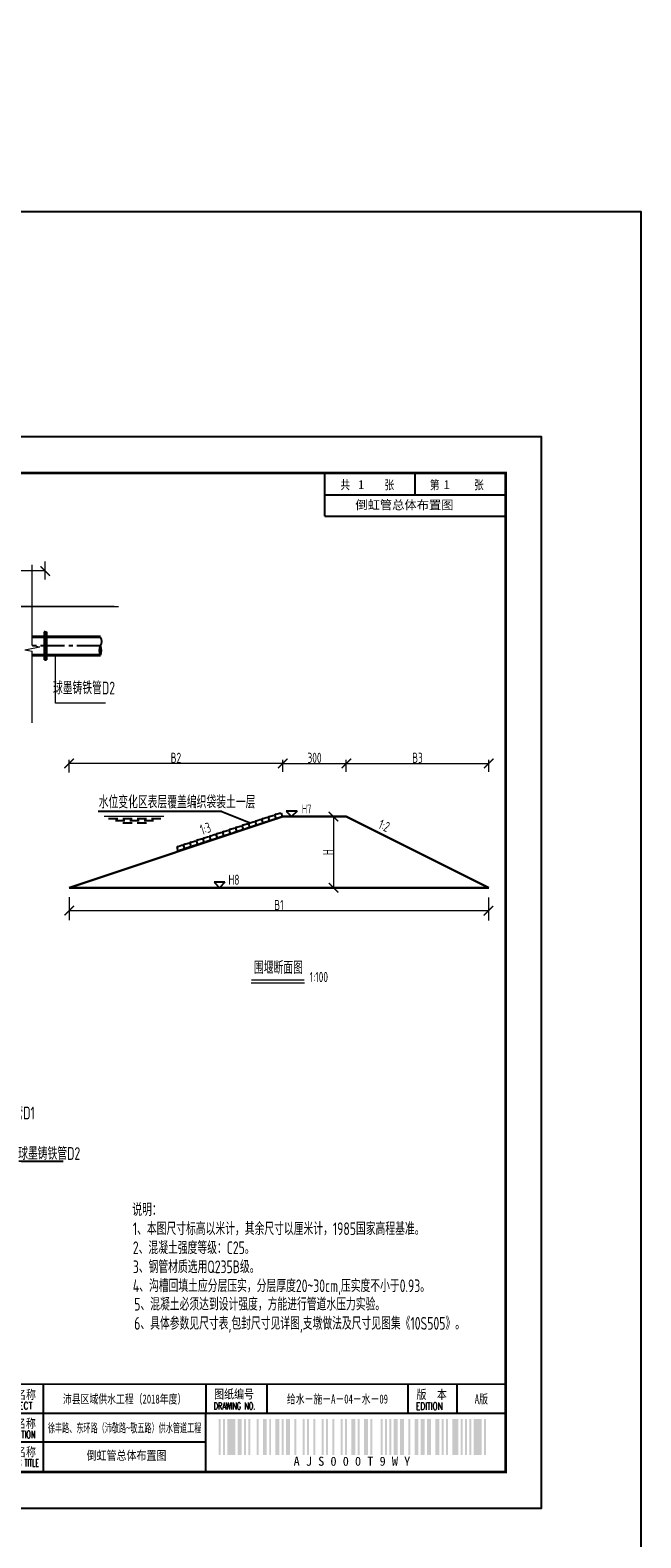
# Model space of a CAD drawing. Extents: x -493406 to 788281, y -294927 to -108123.
# Tile 9 of 9: x 455891 to 458292, y -289133 to -283196. Entities that reach past the tile are written whole.
import ezdxf
from ezdxf.enums import TextEntityAlignment as Align

# ---------------------------------------------------------------- set-up
doc = ezdxf.new("R2010")
doc.units = 0
for name, pattern in [('ACAD_ISO02W100', [15, 12, -3]), ('CENTER2', [28.575, 19.05, -3.175, 3.175, -3.175]), ('DASHED', [19.05, 12.7, -6.35])]:
    doc.linetypes.add(name, pattern=pattern)
for name, color, linetype in [('GPSCOMMON', 7, 'Continuous'), ('pp-com', 7, 'Continuous'), ('河底线', 5, 'DASHED'), ('管道中心线', 6, 'CENTER2')]:
    doc.layers.add(name, color=color, linetype=linetype)
for name, color, linetype, lineweight in [('建筑物', 2, 'Continuous', 60), ('标注', 4, 'Continuous', 13), ('河口线', 4, 'ACAD_ISO02W100', 70), ('管道', 1, 'Continuous', 25), ('细线', 7, 'Continuous', 20)]:
    doc.layers.add(name, color=color, linetype=linetype, lineweight=lineweight)
doc.styles.add('gpshz', font='tssdeng.shx', dxfattribs={"width": 0.7, "bigfont": 'tssdchn.shx'})
doc.styles.add('图签', font='txt', dxfattribs={"width": 0.66})
doc.styles.add('图签 1', font='romanc.shx', dxfattribs={"width": 0.8})
doc.styles.add('图签1', font='romanc.shx', dxfattribs={"width": 0.8})
doc.styles.add('宋体', font='txt')

# ---------------------------------------------------------------- blocks, each defined once
blk = doc.blocks.new('_ArchTick')
at = {"color": 0, "linetype": 'ByBlock', "const_width": 0.15}
blk.add_lwpolyline([(-0.5, -0.5), (0.5, 0.5)], dxfattribs=at)
blk = doc.blocks.new('*U69')
at = {"linetype": 'Continuous'}
h = blk.add_hatch(color=0, dxfattribs=at)
h.paths.add_polyline_path([(30.15, 24.21), (30.15, 23.67), (29.79, 23.67), (29.79, 25.06), (30.15, 25.06), (30.15, 24.58), (30.49, 24.58), (30.49, 25.94), (29.45, 25.94), (29.45, 22.84), (30.49, 22.84), (30.49, 24.21)])
h.paths.add_polyline_path([(30.83, 24.21), (30.83, 22.84), (32.1, 22.84), (32.1, 25.94), (31.17, 25.94), (31.17, 29.16), (31.76, 29.16), (31.76, 27.64), (32.1, 27.64), (32.1, 29.98), (30.83, 29.98), (30.83, 25.06), (31.76, 25.06), (31.76, 23.67), (31.17, 23.67), (31.17, 24.21)])
h.paths.add_polyline_path([(33.25, 25.94), (33.25, 23.67), (32.78, 23.67), (32.78, 29.16), (33.25, 29.16), (33.25, 27.64), (33.59, 27.64), (33.59, 29.98), (32.44, 29.98), (32.44, 22.84), (33.59, 22.84), (33.59, 25.94)])
h.paths.add_polyline_path([(35.22, 29.98), (33.93, 29.98), (33.93, 22.84), (35.22, 22.84), (35.22, 23.67), (34.27, 23.67), (34.27, 25.06), (35.22, 25.06), (35.22, 25.94), (34.27, 25.94), (34.27, 29.16), (35.22, 29.16)])
h.paths.add_polyline_path([(36.25, 24.21), (36.25, 23.67), (35.9, 23.67), (35.9, 25.06), (36.25, 25.06), (36.25, 24.58), (36.59, 24.58), (36.59, 25.94), (35.56, 25.94), (35.56, 22.84), (36.59, 22.84), (36.59, 24.21)])
at = {"color": 0}
for p, q in [((7, 287), (7, 187)), ((25, 287), (7, 287)), ((13, 287), (13, 187)), ((19, 287), (19, 187)), ((360, 275), (360, 287)), ((385, 281), (385, 287)), ((410, 275), (410, 287)), ((360, 281), (410, 281)), ((360, 275), (410, 275)), ((25, 262), (7, 262)), ((25, 237), (7, 237)), ((25, 212), (7, 212)), ((25, 187), (7, 187)), ((129, 10.34), (129, 34.34)), ((142.36, 10.34), (142.36, 34.34)), ((157, 10.34), (157, 34.34)), ((171, 10.34), (171, 34.34)), ((185, 10.34), (185, 34.34)), ((199, 10.34), (199, 34.34)), ((213, 10.34), (213, 34.34)), ((227, 10.34), (227, 34.34)), ((255, 10.34), (255, 34.34)), ((268, 10.34), (268, 34.34)), ((282, 10.34), (282, 34.34)), ((327, 34.34), (327, 26.34)), ((343.88, 34.34), (343.88, 26.34)), ((383.01, 26.34), (383.01, 34.34)), ((396.62, 26.34), (396.62, 34.34)), ((115, 26.34), (330, 26.34)), ((327, 26.34), (410, 26.34)), ((327, 10.34), (327, 26.34)), ((115, 18.34), (327, 18.34))]:
    blk.add_line(p, q, dxfattribs=at)
blk.add_lwpolyline([(0, 0), (420, 0), (420, 297), (0, 297)], close=True, dxfattribs=at)
for points, const_width in [([(410, 10), (410, 287), (25, 287), (25, 10), (410, 10)], 0.75), ([(25, 34.34), (410, 34.34)], 0.5), ([(115, 10.34), (115, 34.34)], 0.5), ([(241, 10.34), (241, 34.34)], 0.5), ([(327, 10.34), (327, 26.34)], 0.35), ([(327, 26.34), (410, 26.34)], 0.35)]:
    blk.add_lwpolyline(points, dxfattribs=dict(at, const_width=const_width))
at = {"color": 0, "linetype": 'Continuous', "const_width": 0.107}
blk.add_lwpolyline([(28, 21.34), (38, 21.34), (38, 31.34), (28, 31.34)], close=True, dxfattribs=at)
at = {"color": 0}
for points in [[(330.54, 14.73), (330.54, 24.73), (331.09, 14.73), (331.09, 24.73)], [(331.74, 14.73), (331.74, 24.73), (332.29, 14.73), (332.29, 24.73)], [(332.94, 14.73), (332.94, 24.73), (335.14, 14.73), (335.14, 24.73)], [(335.79, 14.73), (335.79, 24.73), (336.89, 14.73), (336.89, 24.73)], [(337.54, 14.73), (337.54, 24.73), (338.09, 14.73), (338.09, 24.73)], [(338.74, 14.73), (338.74, 24.73), (339.29, 14.73), (339.29, 24.73)], [(341.04, 14.73), (341.04, 24.73), (341.59, 14.73), (341.59, 24.73)], [(342.79, 14.73), (342.79, 24.73), (343.89, 14.73), (343.89, 24.73)], [(344.54, 14.73), (344.54, 24.73), (345.09, 14.73), (345.09, 24.73)], [(346.29, 14.73), (346.29, 24.73), (347.39, 14.73), (347.39, 24.73)], [(348.04, 14.73), (348.04, 24.73), (348.59, 14.73), (348.59, 24.73)], [(349.24, 14.73), (349.24, 24.73), (350.34, 14.73), (350.34, 24.73)], [(351.54, 14.73), (351.54, 24.73), (352.09, 14.73), (352.09, 24.73)], [(353.84, 14.73), (353.84, 24.73), (354.39, 14.73), (354.39, 24.73)], [(355.04, 14.73), (355.04, 24.73), (355.59, 14.73), (355.59, 24.73)], [(356.79, 14.73), (356.79, 24.73), (357.34, 14.73), (357.34, 24.73)], [(359.09, 14.73), (359.09, 24.73), (359.64, 14.73), (359.64, 24.73)], [(360.29, 14.73), (360.29, 24.73), (360.84, 14.73), (360.84, 24.73)], [(362.04, 14.73), (362.04, 24.73), (362.59, 14.73), (362.59, 24.73)], [(364.34, 14.73), (364.34, 24.73), (364.89, 14.73), (364.89, 24.73)], [(365.54, 14.73), (365.54, 24.73), (366.09, 14.73), (366.09, 24.73)], [(367.29, 14.73), (367.29, 24.73), (368.39, 14.73), (368.39, 24.73)], [(369.04, 14.73), (369.04, 24.73), (369.59, 14.73), (369.59, 24.73)], [(370.79, 14.73), (370.79, 24.73), (371.89, 14.73), (371.89, 24.73)], [(372.54, 14.73), (372.54, 24.73), (373.09, 14.73), (373.09, 24.73)], [(375.39, 14.73), (375.39, 24.73), (375.94, 14.73), (375.94, 24.73)], [(376.59, 14.73), (376.59, 24.73), (377.14, 14.73), (377.14, 24.73)], [(377.79, 14.73), (377.79, 24.73), (378.34, 14.73), (378.34, 24.73)], [(378.99, 14.73), (378.99, 24.73), (380.09, 14.73), (380.09, 24.73)], [(380.74, 14.73), (380.74, 24.73), (381.84, 14.73), (381.84, 24.73)], [(383.04, 14.73), (383.04, 24.73), (383.59, 14.73), (383.59, 24.73)], [(384.79, 14.73), (384.79, 24.73), (385.89, 14.73), (385.89, 24.73)], [(386.54, 14.73), (386.54, 24.73), (387.64, 14.73), (387.64, 24.73)], [(388.29, 14.73), (388.29, 24.73), (389.39, 14.73), (389.39, 24.73)], [(390.59, 14.73), (390.59, 24.73), (391.69, 14.73), (391.69, 24.73)], [(392.34, 14.73), (392.34, 24.73), (392.89, 14.73), (392.89, 24.73)], [(393.54, 14.73), (393.54, 24.73), (394.09, 14.73), (394.09, 24.73)], [(395.29, 14.73), (395.29, 24.73), (396.94, 14.73), (396.94, 24.73)], [(397.59, 14.73), (397.59, 24.73), (398.14, 14.73), (398.14, 24.73)], [(398.79, 14.73), (398.79, 24.73), (399.34, 14.73), (399.34, 24.73)], [(399.99, 14.73), (399.99, 24.73), (400.54, 14.73), (400.54, 24.73)], [(401.19, 14.73), (401.19, 24.73), (403.39, 14.73), (403.39, 24.73)], [(404.04, 14.73), (404.04, 24.73), (404.59, 14.73), (404.59, 24.73)], [(404.59, 14.73), (404.59, 24.73), (404.59, 14.73), (404.59, 24.73)], [(404.59, 14.73), (404.59, 24.73), (404.59, 14.73), (404.59, 24.73)], [(404.59, 14.73), (404.59, 24.73), (404.59, 14.73), (404.59, 24.73)], [(404.59, 14.73), (404.59, 24.73), (404.59, 14.73), (404.59, 24.73)], [(404.59, 14.73), (404.59, 24.73), (404.59, 14.73), (404.59, 24.73)], [(404.59, 14.73), (404.59, 24.73), (404.59, 14.73), (404.59, 24.73)], [(404.59, 14.73), (404.59, 24.73), (404.59, 14.73), (404.59, 24.73)], [(404.59, 14.73), (404.59, 24.73), (404.59, 14.73), (404.59, 24.73)], [(404.59, 14.73), (404.59, 24.73), (404.59, 14.73), (404.59, 24.73)], [(404.59, 14.73), (404.59, 24.73), (404.59, 14.73), (404.59, 24.73)], [(404.59, 14.73), (404.59, 24.73), (404.59, 14.73), (404.59, 24.73)], [(404.59, 14.73), (404.59, 24.73), (404.59, 14.73), (404.59, 24.73)], [(404.59, 14.73), (404.59, 24.73), (404.59, 14.73), (404.59, 24.73)], [(404.59, 14.73), (404.59, 24.73), (404.59, 14.73), (404.59, 24.73)], [(404.59, 14.73), (404.59, 24.73), (404.59, 14.73), (404.59, 24.73)], [(404.59, 14.73), (404.59, 24.73), (404.59, 14.73), (404.59, 24.73)], [(404.59, 14.73), (404.59, 24.73), (404.59, 14.73), (404.59, 24.73)]]:
    blk.add_solid(points, dxfattribs=at)
at = {"color": 0, "linetype": 'Continuous'}
for s, height, style, width, p in [('共       张', 2.5, '图签', 0.8, (364.26, 282.49)), ('第       张', 2.5, '图签', 0.8, (389.04, 282.49)), ('中国市政工程西北设计研究院有限公司', 4, '图签', 0.74, (40.74, 26.71)), ('设计总负责', 2.5, '图签', 0.67, (115.98, 30.39)), ('DES.MANAGER', 2, '图签1', 0.55, (116.1, 27.26)), ('APPROVED', 2, '图签 1', 0.75, (158.02, 27.38)), ('审    定', 2.5, '图签', 0.85, (157.92, 30.22)), ('设    计', 2.5, '图签', 0.85, (199.94, 30.25)), ('DESIGNED', 2, '图签 1', 0.78, (199.99, 27.38)), ('PROJECT NO.', 2, '图签 1', 0.6, (241.93, 27.38)), ('工程编号', 2.5, '图签', 0.85, (241.94, 30.2)), ('工程名称', 2.5, '图签', 0.85, (268.91, 30.22)), ('PROJECT', 2, '图签 1', 0.8, (269.68, 27.39)), ('DRAWING NO.', 2, '图签 1', 0.59, (329.18, 27.29)), ('图纸编号', 2.5, '图签', 0.85, (329.28, 30.36)), ('EDITION', 2, '图签 1', 0.75, (385.15, 27.26)), ('版  本', 2.5, '图签', 0.85, (385.33, 30.27)), ('设计负责', 2.5, '图签', 0.85, (115.98, 22.4)), ('审    核', 2.5, '图签', 0.85, (157.92, 22.21)), ('注册工程师', 2.5, '图签', 0.68, (200, 22.38)), ('图纸比例', 2.5, '图签', 0.85, (241.94, 22.31)), ('子项名称', 2.5, '图签', 0.85, (268.88, 22.24)), ('CSCEC AECOM CONSULTANTS CO.,LTD', 3, '图签', 1.07, (41.06, 21.47)), ('MASTER DES.', 2, '图签1', 0.57, (116.21, 19.2)), ('EXAMINED', 2, '图签 1', 0.79, (157.88, 19.46)), ('REG.ENGINEER', 2, '图签 1', 0.53, (199.98, 19.5)), ('SCALE', 2, '图签 1', 0.8, (244.22, 19.48)), ('SUBSECTION', 2, '图签 1', 0.64, (268.76, 19.39)), ('专业负责', 2.5, '图签', 0.85, (115.95, 14.38)), ('校    核', 2.5, '图签', 0.85, (158, 14.42)), ('注册建筑师', 2.5, '图签', 0.68, (200.02, 14.45)), ('出图日期', 2.5, '图签', 0.85, (241.87, 14.4)), ('图纸名称', 2.5, '图签', 0.85, (268.91, 14.33)), ('PROPERTY IN COPYRIGHT', 2, '图签 1', 0.8, (79.11, 12.55)), ('SPE.MANAGER', 2, '图签 1', 0.56, (115.81, 11.53)), ('CHECKED', 2, '图签 1', 0.85, (157.85, 11.55)), ('REG.ARCHITECT', 2, '图签 1', 0.5, (199.98, 11.52)), ('DATE', 2, '图签 1', 0.8, (244.61, 11.52)), ('DRAWING TITLE', 2, '图签 1', 0.5, (268.86, 11.53))]:
    blk.add_text(s, height=height, dxfattribs=dict(at, style=style, width=width)).set_placement(p)
at = {"color": 0, "linetype": 'Continuous', "style": '图签'}
for s, p in [('设计证书：', (27.85, 16.24)), ('版权所有', (89.96, 16.29)), ('咨询证书：', (27.76, 12.7))]:
    blk.add_text(s, height=2, dxfattribs=at).set_placement(p)
at = {"color": 0}
blk.add_text('A J S 0 0 0 T 9 W Y ', height=2.5, dxfattribs=at).set_placement((368.31, 14.23), align=Align.TOP_CENTER)
at = {"color": 0, "linetype": 'Continuous', "style": '图签', "flags": 8}
for tag, width, p, p2 in [('设计总负责', 0.611046, (130.25, 28.99), (141.11, 28.99)), ('工程名称', 2.988281, (283.25, 28.99), (325.75, 28.99)), ('图纸编号', 2.575163, (345.13, 28.99), (381.76, 28.99)), ('子项名称', 2.988281, (283.25, 20.99), (325.75, 20.99))]:
    blk.add_attdef(tag, text='', height=2.5, dxfattribs=dict(at, width=width)).set_placement(p, p2, align=Align.FIT)
at = {"color": 0, "linetype": 'Continuous', "ltscale": 0.055, "style": '图签', "flags": 8}
for tag, width, p, p2 in [('审定', 1.617188, (172.25, 28.99), (183.75, 28.99)), ('设计', 1.617188, (214.25, 28.99), (225.75, 28.99)), ('工程编号', 0.738284, (256.25, 28.99), (266.75, 28.99)), ('版本', 1.530605, (397.87, 28.99), (408.75, 28.99)), ('设计负责', 0.763807, (130.25, 20.99), (141.11, 20.99)), ('审核', 1.617188, (172.25, 20.99), (183.75, 20.99)), ('注册工程师', 0.646875, (214.25, 20.99), (225.75, 20.99)), ('图纸比例', 0.738284, (256.25, 20.99), (266.75, 20.99)), ('专业负责', 0.763807, (130.25, 12.65), (141.11, 12.65)), ('校核', 1.617188, (172.25, 12.65), (183.75, 12.65)), ('注册建筑师', 0.646875, (214.25, 12.65), (225.75, 12.65)), ('出图日期', 0.738284, (256.25, 12.65), (266.75, 12.65))]:
    blk.add_attdef(tag, text='', height=2.5, dxfattribs=dict(at, width=width)).set_placement(p, p2, align=Align.FIT)
at = {"color": 0, "linetype": 'Continuous', "style": '图签'}
for tag, p, width in [('设计证书', (43.26, 16.37), 1.55), ('咨询证书', (43.26, 12.88), 0.9)]:
    blk.add_attdef(tag, p, '', height=2, dxfattribs=dict(at, width=width))
at = {"color": 0, "linetype": 'Continuous', "style": '图签', "width": 0.85}
for tag, height, p in [('图纸名称_2_1', 2.2, (305.02, 15.12)), ('图纸名称_1_1', 2.5, (305.02, 13.35)), ('图纸名称_2_2', 2.2, (305.02, 11.51))]:
    blk.add_attdef(tag, text='', height=height, dxfattribs=at).set_placement(p, align=Align.CENTER)
blk = doc.blocks.new('20180504.1549202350')
at = {"layer": 'GPSCOMMON'}
for p, q in [((455950.3, -285565.53, -415.89), (455945.3, -285565.53, -415.89)), ((455945.3, -285565.53, -415.89), (455945.3, -285675.88, -415.89)), ((455950.3, -285565.53, -415.89), (455950.3, -285675.88, -415.89)), ((455950.3, -285585.53, -415.89), (455950.3, -285565.53, -415.89)), ((455950.3, -285565.53, -415.89), (455955.3, -285565.53, -415.89)), ((455955.3, -285565.53, -415.89), (455955.3, -285675.88, -415.89)), ((455950.3, -285675.88, -415.89), (455945.3, -285675.88, -415.89)), ((455950.3, -285675.88, -415.89), (455955.3, -285675.88, -415.89)), ((455846.44, -287650.2, -2016.35), (456020.81, -287650.2, -2016.35))]:
    blk.add_line(p, q, dxfattribs=at)
blk.add_lwpolyline([(451460.3, -283910.4), (458292.3, -283910.4), (458292.3, -294926.9), (451460.3, -294926.9)], close=True, dxfattribs=at)
for centre, radius, start, end in [((456138.16, -285603.08, -423.94), 33.94, 328.722091, 29.872061), ((456202.25, -285639.03, -423.94), 39.58, 152.411358, 206.233785), ((456135.32, -285638.24, -423.94), 36.36, 329.808647, 28.836497)]:
    blk.add_arc(centre, radius, start, end, dxfattribs=at)
at = {"layer": '建筑物', "lineweight": -3}
for p, q in [((456644.49, -286272.86), (456157.99, -286272.86)), ((456235.14, -286301.09), (456198.53, -286301.09)), ((456263.35, -286310.09), (456226.74, -286310.09)), ((456291.56, -286301.09), (456254.95, -286301.09)), ((456291.56, -286319.09), (456254.95, -286319.09)), ((456319.77, -286310.09), (456283.16, -286310.09)), ((456347.97, -286301.09), (456311.37, -286301.09)), ((456347.97, -286319.09), (456311.37, -286319.09)), ((456376.18, -286310.09), (456339.58, -286310.09)), ((456404.39, -286301.09), (456367.79, -286301.09)), ((456644.49, -286272.86), (456755.45, -286317.38)), ((456729.8, -286325.8), (456742.62, -286321.59)), ((456742.62, -286321.59), (456749.45, -286320.77)), ((456755.45, -286317.38), (456749.45, -286320.77)), ((456749.45, -286320.77), (456753.88, -286334.23)), ((456749.45, -286320.77), (456753.88, -286334.23)), ((456755.45, -286317.38), (456768.27, -286313.16)), ((456768.27, -286313.16), (456775.11, -286312.34)), ((456781.1, -286308.95), (456775.11, -286312.34)), ((456775.11, -286312.34), (456779.53, -286325.8)), ((456775.11, -286312.34), (456779.53, -286325.8)), ((456781.1, -286308.95), (456793.92, -286304.73)), ((456799.19, -286320.77), (456786.36, -286324.98)), ((456793.92, -286304.73), (456800.76, -286303.91)), ((456805.18, -286317.38), (456799.19, -286320.77)), ((456806.75, -286300.52), (456800.76, -286303.91)), ((456800.76, -286303.91), (456805.18, -286317.38)), ((456800.76, -286303.91), (456805.18, -286317.38)), ((456805.18, -286317.38), (456812.02, -286316.55)), ((456806.75, -286300.52), (456819.57, -286296.31)), ((456824.84, -286312.34), (456812.02, -286316.55)), ((456819.57, -286296.31), (456826.41, -286295.48)), ((456830.83, -286308.95), (456824.84, -286312.34)), ((456832.4, -286292.09), (456826.41, -286295.48)), ((456826.41, -286295.48), (456830.83, -286308.95)), ((456826.41, -286295.48), (456830.83, -286308.95)), ((456830.83, -286308.95), (456837.67, -286308.12)), ((456832.4, -286292.09), (456845.22, -286287.88)), ((456850.49, -286303.91), (456837.67, -286308.12)), ((456845.22, -286287.88), (456852.06, -286287.05)), ((456856.48, -286300.52), (456850.49, -286303.91)), ((456858.05, -286283.66), (456852.06, -286287.05)), ((456852.06, -286287.05), (456856.48, -286300.52)), ((456852.06, -286287.05), (456856.48, -286300.52)), ((456856.48, -286300.52), (456863.32, -286299.7)), ((456858.05, -286283.66), (456870.87, -286279.45)), ((456876.14, -286295.48), (456863.32, -286299.7)), ((456870.87, -286279.45), (456877.71, -286278.63)), ((456882.13, -286292.09), (456876.14, -286295.48)), ((456877.71, -286278.63), (456882.13, -286292.09)), ((456940.49, -286271.37), (456897.67, -286271.37)), ((456897.67, -286271.37), (456919.08, -286292.78)), ((456940.49, -286271.37), (456919.08, -286292.78)), ((456550.24, -286384.8), (456563.06, -286380.59)), ((456563.06, -286380.59), (456569.9, -286379.76)), ((456575.89, -286376.37), (456569.9, -286379.76)), ((456569.9, -286379.76), (456574.32, -286393.23)), ((456569.9, -286379.76), (456574.32, -286393.23)), ((456575.89, -286376.37), (456588.72, -286372.16)), ((456588.72, -286372.16), (456595.55, -286371.33)), ((456601.54, -286367.95), (456595.55, -286371.33)), ((456601.54, -286367.95), (456595.55, -286371.33)), ((456595.55, -286371.33), (456599.97, -286384.8)), ((456595.55, -286371.33), (456599.97, -286384.8)), ((456595.55, -286371.33), (456599.97, -286384.8)), ((456595.55, -286371.33), (456599.97, -286384.8)), ((456601.54, -286367.95), (456614.37, -286363.73)), ((456619.63, -286379.76), (456606.81, -286383.98)), ((456614.37, -286363.73), (456621.2, -286362.91)), ((456625.63, -286376.37), (456619.63, -286379.76)), ((456627.19, -286359.52), (456621.2, -286362.91)), ((456621.2, -286362.91), (456625.63, -286376.37)), ((456621.2, -286362.91), (456625.63, -286376.37)), ((456625.63, -286376.37), (456632.46, -286375.55)), ((456627.19, -286359.52), (456640.02, -286355.3)), ((456645.28, -286371.33), (456632.46, -286375.55)), ((456640.02, -286355.3), (456646.85, -286354.48)), ((456651.28, -286367.95), (456645.28, -286371.33)), ((456652.84, -286351.09), (456646.85, -286354.48)), ((456652.84, -286351.09), (456646.85, -286354.48)), ((456646.85, -286354.48), (456651.28, -286367.95)), ((456646.85, -286354.48), (456651.28, -286367.95)), ((456646.85, -286354.48), (456651.28, -286367.95)), ((456646.85, -286354.48), (456651.28, -286367.95)), ((456651.28, -286367.95), (456658.11, -286367.12)), ((456652.84, -286351.09), (456665.67, -286346.88)), ((456670.94, -286362.91), (456658.11, -286367.12)), ((456665.67, -286346.88), (456672.5, -286346.05)), ((456676.93, -286359.52), (456670.94, -286362.91)), ((456678.49, -286342.66), (456672.5, -286346.05)), ((456678.49, -286342.66), (456672.5, -286346.05)), ((456672.5, -286346.05), (456676.93, -286359.52)), ((456672.5, -286346.05), (456676.93, -286359.52)), ((456672.5, -286346.05), (456676.93, -286359.52)), ((456672.5, -286346.05), (456676.93, -286359.52)), ((456676.93, -286359.52), (456683.76, -286358.69)), ((456678.49, -286342.66), (456691.32, -286338.45)), ((456696.59, -286354.48), (456683.76, -286358.69)), ((456691.32, -286338.45), (456698.15, -286337.62)), ((456702.58, -286351.09), (456696.59, -286354.48)), ((456704.14, -286334.23), (456698.15, -286337.62)), ((456704.14, -286334.23), (456698.15, -286337.62)), ((456698.15, -286337.62), (456702.58, -286351.09)), ((456698.15, -286337.62), (456702.58, -286351.09)), ((456698.15, -286337.62), (456702.58, -286351.09)), ((456698.15, -286337.62), (456702.58, -286351.09)), ((456702.58, -286351.09), (456709.41, -286350.26)), ((456704.14, -286334.23), (456716.97, -286330.02)), ((456722.24, -286346.05), (456709.41, -286350.26)), ((456716.97, -286330.02), (456723.8, -286329.19)), ((456728.23, -286342.66), (456722.24, -286346.05)), ((456729.8, -286325.8), (456723.8, -286329.19)), ((456723.8, -286329.19), (456728.23, -286342.66)), ((456723.8, -286329.19), (456728.23, -286342.66)), ((456728.23, -286342.66), (456735.06, -286341.84)), ((456747.89, -286337.62), (456735.06, -286341.84)), ((456753.88, -286334.23), (456747.89, -286337.62)), ((456753.88, -286334.23), (456760.71, -286333.41)), ((456773.54, -286329.19), (456760.71, -286333.41)), ((456779.53, -286325.8), (456773.54, -286329.19)), ((456779.53, -286325.8), (456786.36, -286324.98)), ((456473.29, -286410.09), (456467.3, -286413.48)), ((456467.3, -286413.48), (456471.72, -286426.94)), ((456467.3, -286413.48), (456471.72, -286426.94)), ((456471.72, -286426.94), (456478.55, -286426.12)), ((456473.29, -286410.09), (456486.11, -286405.87)), ((456491.38, -286421.9), (456478.55, -286426.12)), ((456486.11, -286405.87), (456492.95, -286405.05)), ((456497.37, -286418.51), (456491.38, -286421.9)), ((456498.94, -286401.66), (456492.95, -286405.05)), ((456498.94, -286401.66), (456492.95, -286405.05)), ((456492.95, -286405.05), (456497.37, -286418.51)), ((456492.95, -286405.05), (456497.37, -286418.51)), ((456492.95, -286405.05), (456497.37, -286418.51)), ((456492.95, -286405.05), (456497.37, -286418.51)), ((456497.37, -286418.51), (456504.2, -286417.69)), ((456498.94, -286401.66), (456511.76, -286397.44)), ((456517.03, -286413.48), (456504.2, -286417.69)), ((456511.76, -286397.44), (456518.6, -286396.62)), ((456523.02, -286410.09), (456517.03, -286413.48)), ((456524.59, -286393.23), (456518.6, -286396.62)), ((456518.6, -286396.62), (456523.02, -286410.09)), ((456518.6, -286396.62), (456523.02, -286410.09)), ((456523.02, -286410.09), (456529.86, -286409.26)), ((456524.59, -286393.23), (456537.41, -286389.02)), ((456542.68, -286405.05), (456529.86, -286409.26)), ((456537.41, -286389.02), (456544.25, -286388.19)), ((456548.67, -286401.66), (456542.68, -286405.05)), ((456550.24, -286384.8), (456544.25, -286388.19)), ((456550.24, -286384.8), (456544.25, -286388.19)), ((456544.25, -286388.19), (456548.67, -286401.66)), ((456544.25, -286388.19), (456548.67, -286401.66)), ((456544.25, -286388.19), (456548.67, -286401.66)), ((456544.25, -286388.19), (456548.67, -286401.66)), ((456548.67, -286401.66), (456555.51, -286400.83)), ((456568.33, -286396.62), (456555.51, -286400.83)), ((456574.32, -286393.23), (456568.33, -286396.62)), ((456574.32, -286393.23), (456581.16, -286392.41)), ((456593.98, -286388.19), (456581.16, -286392.41)), ((456599.97, -286384.8), (456593.98, -286388.19)), ((456599.97, -286384.8), (456606.81, -286383.98)), ((456656.93, -286551.28), (456614.11, -286551.28)), ((456614.11, -286551.28), (456635.52, -286572.69)), ((456656.93, -286551.28), (456635.52, -286572.69))]:
    blk.add_line(p, q, dxfattribs=at)
at = {"layer": '标注'}
for p, q in [((455899, -285619.34, 1767.12), (455899, -285301.92, 1767.12)), ((455950.3, -285359.48, -415.89), (455950.3, -285288.18, -415.89)), ((455950.3, -285345.58, 2199.11), (455950.3, -285288.18, 2199.11)), ((455950.45, -285325.33), (455371.61, -285325.33)), ((455950.3, -285325.68), (455949.6, -285324.98)), ((455949.95, -285331.3), (455949.95, -285324.83)), ((455759.74, -285465.53, -423.94), (456014.59, -285465.53, -423.94)), ((455869.21, -285636, 1767.12), (455928.79, -285624.89, 1767.12)), ((455869.21, -285636, 1767.12), (455899, -285641.55, 1767.12)), ((455899, -285619.34, 1767.12), (455928.79, -285624.89, 1767.12)), ((455899, -285923.15, 1767.12), (455899, -285641.55, 1767.12)), ((455990.42, -285846.55, 2191.06), (455990.42, -285654.84, 2191.06)), ((456186.46, -285846.55, 2191.06), (455990.42, -285846.55, 2191.06)), ((456044.14, -286119.26), (456044.14, -286068.82)), ((456884.14, -286083.32), (456044.14, -286083.32)), ((456884.14, -286115.87), (456884.14, -286068.82)), ((456884.14, -286083.32), (457134.14, -286083.32)), ((457134.14, -286104.62), (457134.14, -286068.82)), ((457134.14, -286115.87), (457134.14, -286068.82)), ((457134.14, -286083.32), (457694.14, -286083.32)), ((457694.14, -286115.87), (457694.14, -286068.82)), ((456415.94, -286292.09), (456181.24, -286292.09)), ((457083.74, -286292.78), (457083.74, -286572.78)), ((456044.14, -286610.28), (456044.14, -286700.22)), ((457693.06, -286611.37), (457693.06, -286701.31)), ((456044.14, -286662.72), (457694.14, -286662.72)), ((456760.27, -286947.73), (456969.27, -286947.73))]:
    blk.add_line(p, q, dxfattribs=at)
at = {"layer": '标注', "const_width": 5}
blk.add_lwpolyline([(456760.27, -286935.76), (456969.27, -286935.76)], dxfattribs=at)
at = {"layer": '河底线', "color": 1, "linetype": 'Continuous', "lineweight": 30}
for p, q in [((456044.14, -286572.78), (456884.14, -286292.78)), ((456884.14, -286292.78), (457134.14, -286292.78)), ((457694.14, -286572.78), (457134.14, -286292.78)), ((456044.14, -286572.78), (457694.14, -286572.78))]:
    blk.add_line(p, q, dxfattribs=at)
at = {"layer": '管道', "lineweight": 40}
for p, q in [((455945.3, -285585.53, -423.94), (455899, -285585.53, -423.94)), ((456167.65, -285585.53, -423.94), (455955.3, -285585.53, -423.94)), ((455945.3, -285656.53, -423.94), (455898.1, -285656.53, -423.94)), ((456166.75, -285656.53, -423.94), (455955.3, -285656.53, -423.94))]:
    blk.add_line(p, q, dxfattribs=at)
at = {"layer": '管道中心线', "ltscale": 5}
blk.add_line((456169.21, -285620.7, -423.94), (455899, -285620.7, -423.94), dxfattribs=at)
at = {"layer": '细线'}
for p, q in [((456221.05, -285465.53, -423.94), (455132.12, -285465.53, -423.94)), ((455899, -285465.53, -349.31), (456238.3, -285465.53, -249.23))]:
    blk.add_line(p, q, dxfattribs=at)
at = {"layer": 'pp-com'}
ref = blk.add_blockref('*U69', (451938.3, -289015.44), dxfattribs=dict(at, xscale=14.2, yscale=14.2, zscale=14.2))
ref.add_attrib('咨询证书', '工咨甲 13320070002', (452552.55, -288832.59), dxfattribs={"layer": '0', "color": 0, "height": 28.4, "style": '图签', "width": 0.9})
ref.add_attrib('版本', 'A版', dxfattribs={"layer": '0', "color": 0, "height": 35.5, "style": '图签', "width": 0.7, "flags": 8}).set_placement((457665.27, -288603.8), align=Align.CENTER)
ref.add_attrib('图纸编号', '给水－施－A－04－水－09', dxfattribs={"layer": '0', "color": 0, "height": 35.5, "style": '图签', "width": 0.7, "flags": 8}).set_placement((457099.21, -288603.8), align=Align.CENTER)
ref.add_attrib('子项名称', '徐丰路、东环路（沛敬路~敬五路）供水管道工程', dxfattribs={"layer": '0', "color": 0, "height": 35.5, "style": '图签', "width": 0.552871, "flags": 8}).set_placement((455960.45, -288717.4), (456563.95, -288717.4), align=Align.FIT)
ref.add_attrib('工程名称', '沛县区域供水工程（2018年度）', dxfattribs={"layer": '0', "color": 0, "height": 35.5, "style": '图签', "width": 0.7, "flags": 8}).set_placement((456262.2, -288603.8), align=Align.CENTER)
ref.add_attrib('出图日期', '2018-02', dxfattribs={"layer": '0', "color": 0, "height": 35.5, "style": '图签', "width": 0.7, "flags": 8}).set_placement((455651.6, -288835.81), align=Align.CENTER)
ref.add_attrib('图纸比例', '示意', dxfattribs={"layer": '0', "color": 0, "height": 35.5, "style": '图签', "width": 0.7, "flags": 8}).set_placement((455651.6, -288717.4), align=Align.CENTER)
ref.add_attrib('工程编号', '2017-JS037', dxfattribs={"layer": '0', "color": 0, "height": 35.5, "style": '图签', "width": 0.587346, "flags": 8}).set_placement((455577.05, -288603.8), (455726.15, -288603.8), align=Align.FIT)
ref.add_attrib('设计', '马敬广', dxfattribs={"layer": '0', "color": 0, "height": 35.5, "style": '图签', "width": 0.7, "flags": 8}).set_placement((455062.3, -288603.8), align=Align.CENTER)
ref.add_attrib('校核', '谢兆歌', dxfattribs={"layer": '0', "color": 0, "height": 35.5, "style": '图签', "width": 0.7, "flags": 8}).set_placement((454465.9, -288835.81), align=Align.CENTER)
ref.add_attrib('审核', '杜俊', dxfattribs={"layer": '0', "color": 0, "height": 35.5, "style": '图签', "width": 0.7, "flags": 8}).set_placement((454465.9, -288717.4), align=Align.CENTER)
ref.add_attrib('专业负责', '谢兆歌', dxfattribs={"layer": '0', "color": 0, "height": 35.5, "style": '图签', "width": 0.7, "flags": 8}).set_placement((453864.98, -288835.81), align=Align.CENTER)
ref.add_attrib('设计负责', '杜俊', dxfattribs={"layer": '0', "color": 0, "height": 35.5, "style": '图签', "width": 0.7, "flags": 8}).set_placement((453864.98, -288717.4), align=Align.CENTER)
ref.add_attrib('设计证书', 'AW162001457', (452552.55, -288782.96), dxfattribs={"layer": '0', "color": 0, "height": 28.4, "style": '图签', "width": 1.55})
ref.add_attrib('图纸名称_1_1', '倒虹管总体布置图', dxfattribs={"layer": '0', "color": 0, "height": 35.5, "style": '图签', "width": 0.85}).set_placement((456269.63, -288825.81), align=Align.CENTER)
at = {"layer": '标注', "yscale": 37.5, "zscale": 37.5}
for p, xscale in [((455950.3, -285325.68, -415.89), -37.5), ((456884.14, -286083.32), 37.5), ((457134.14, -286083.32), 37.5), ((457694.14, -286083.32), 37.5), ((457693.06, -286663.81), 37.5)]:
    blk.add_blockref('_ArchTick', p, dxfattribs=dict(at, xscale=xscale))
for p, xscale, rotation in [((455950.3, -285325.68, 2199.11), -37.5, 180), ((456044.14, -286083.32), 37.5, 180), ((456884.14, -286083.32), 37.5, 180), ((457134.14, -286083.32), 37.5, 180), ((457083.74, -286292.78), 37.5, 90), ((457083.74, -286572.78), 37.5, 270), ((456044.14, -286662.72), 37.5, 180)]:
    blk.add_blockref('_ArchTick', p, dxfattribs=dict(at, xscale=xscale, rotation=rotation))
at = {"layer": '标注', "style": 'gpshz', "width": 0.7}
for s, height, p in [('倒虹吸过河', 400, (454201.8, -283652.86, -423.94)), ('水位变化区表层覆盖编织袋装土一层', 50, (456160.45, -286260.48)), ('H7', 35, (456959.3, -286280.4)), ('钢管D1', 50, (455786.29, -287484.96)), ('球墨铸铁管D2', 50, (455843.58, -287644.35, -2440.29)), ('说明：', 50, (456292.59, -287865.57)), ('1、本图尺寸标高以米计，其余尺寸以厘米计，1985国家高程基准。 ', 50, (456294.58, -287940.57)), ('2、混凝土强度等级：C25。', 50, (456294.58, -288015.57)), ('3、钢管材质选用Q235B级。 ', 50, (456294.58, -288090.57)), ('4、沟槽回填土应分层压实，分层厚度20~30cm,压实度不小于0.93。', 50, (456294.58, -288165.22)), ('5、混凝土必须达到设计强度，方能进行管道水压力实验。', 50, (456299.99, -288237.77)), ('6、具体参数见尺寸表,包封尺寸见详图,支墩做法及尺寸见图集《10S505》。', 50, (456299.99, -288313.13))]:
    blk.add_text(s, height=height, dxfattribs=at).set_placement(p)
at = {"layer": '标注', "lineweight": -3, "style": '宋体'}
for s, height, p in [('1             1', 35.3571, (457180.27, -285003.44)), ('倒虹管总体布置图', 35.357, (457169.86, -285082.94))]:
    blk.add_text(s, height=height, dxfattribs=at).set_placement(p)
at = {"layer": '标注', "style": 'gpshz', "width": 0.7}
for s, height, p in [('球墨铸铁管D2', 50, (456224.59, -285826.47, -3226.35)), ('围堰断面图', 50, (456963.38, -286927.55)), ('1:100', 40, (457062.2, -286956.44))]:
    blk.add_text(s, height=height, dxfattribs=at).set_placement(p, align=Align.BOTTOM_RIGHT)
at = {"layer": '标注', "char_height": 40, "attachment_point": 5, "style": 'gpshz'}
for s, insert in [('B2', (456464.14, -286061.32)), ('300', (457009.14, -286061.32)), ('B3', (457414.14, -286061.32)), ('B1', (456869.14, -286640.72))]:
    blk.add_mtext(s, dxfattribs=dict(at, insert=insert))
at = {"layer": '标注', "insert": (457061.74, -286432.78), "char_height": 40, "attachment_point": 5, "rotation": 90, "style": 'gpshz'}
blk.add_mtext('H', dxfattribs=at)
at = {"layer": '河口线', "linetype": 'Continuous', "lineweight": 0, "style": 'gpshz', "width": 0.7}
for s, rotation, p in [('1:3', 18.070859, (456567.13, -286364.99)), ('1:2', 336.911746, (457256.5, -286338.93))]:
    blk.add_text(s, height=40, rotation=rotation, dxfattribs=at).set_placement(p)
blk.add_text('H8', height=40, dxfattribs=at).set_placement((456670.49, -286561.52))

msp = doc.modelspace()

# ---------------------------------------------------------------- block references
at = {"layer": 'GPSCOMMON'}
msp.add_blockref('20180504.1549202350', (0, 0), dxfattribs=at)

doc.saveas('drawing.dxf')
